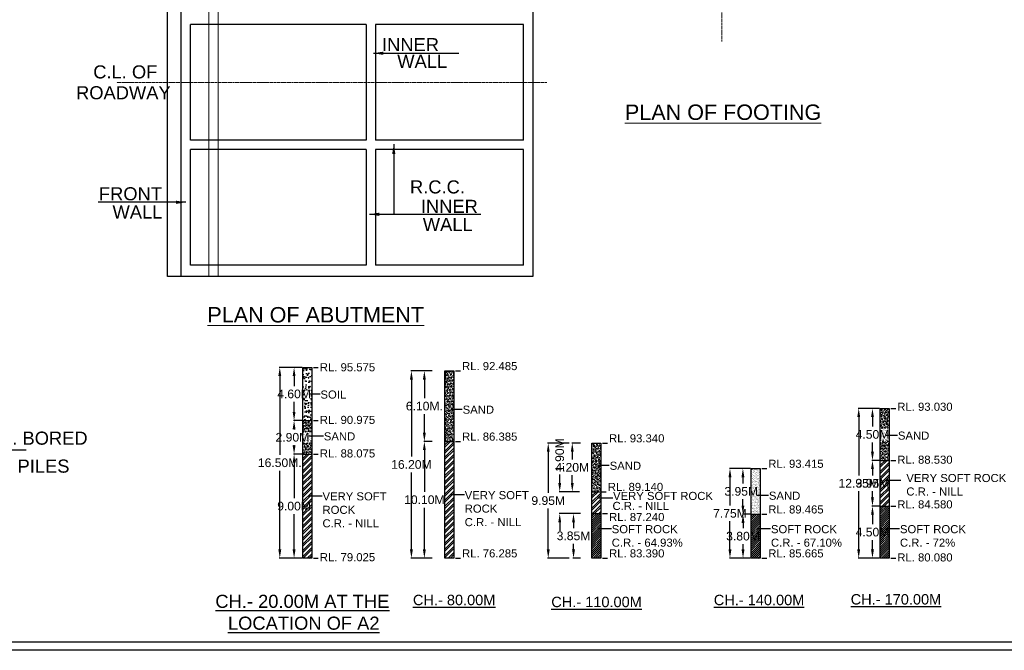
# Model space of a CAD drawing. Header units: inches. Extents: x 4599583 to 28059683, y 2538860 to 28133222513.
# Tile 15 of 89: x 4768288 to 4853412, y 28132837990 to 28132892537. Entities that reach past the tile are written whole.
import ezdxf

# ---------------------------------------------------------------- set-up
doc = ezdxf.new("R2010")
doc.units = ezdxf.units.IN
doc.header["$MEASUREMENT"] = 0
doc.linetypes.add('CENTER', pattern=[2, 1.25, -0.25, 0.25, -0.25])
doc.linetypes.add('DASHED', pattern=[0.75, 0.5, -0.25])
for name, color, linetype, lineweight in [('CEN', 3, 'CENTER', 13), ('STR', 7, 'Continuous', 25), ('SYM', 8, 'Continuous', 5), ('TITLE', 10, 'Continuous', 15)]:
    doc.layers.add(name, color=color, linetype=linetype, lineweight=lineweight)
for name, color, linetype in [('CENTER', 3, 'CENTER'), ('CHNGE', 31, 'Continuous'), ('DRG', 210, 'Continuous'), ('text', 7, 'Continuous')]:
    doc.layers.add(name, color=color, linetype=linetype)
doc.styles.add('ROMANS', font='arial.ttf')
doc.styles.get("Standard").update_dxf_attribs({"font": 'arial.ttf'})
doc.dimstyles.new('ROMANS', dxfattribs={"dimtxt": 1000, "dimasz": 850, "dimexe": 100, "dimexo": 100, "dimgap": 25, "dimtad": 1, "dimdec": 0, "dimzin": 9, "dimdsep": 46, "dimtxsty": 'ROMANS', "dimcen": 325, "dimclrd": 4, "dimclre": 4, "dimclrt": 6, "dimadec": 0, "dimazin": 0, "dimtfac": 1, "dimtdec": 0, "dimtmove": 0, "dimatfit": 3, "dimfxl": 1, "dimtolj": 1, "dimtzin": 9, "dimarcsym": 0})
doc.dimstyles.new('SANJAY', dxfattribs={"dimscale": 2.755, "dimtxt": 20000000001.9985, "dimasz": 42.0275, "dimexe": 15.388, "dimexo": 15.5775, "dimgap": 1.7375, "dimtad": 0, "dimtih": 1, "dimtoh": 1, "dimdec": 0, "dimzin": 0, "dimdsep": 46, "dimtxsty": 'Standard', "dimcen": 4000, "dimclrd": 3, "dimclre": 6, "dimclrt": 1, "dimadec": 0, "dimazin": 0, "dimtfac": 1, "dimtdec": 0, "dimtofl": 0, "dimtmove": 0, "dimatfit": 3, "dimfxl": 1, "dimtolj": 1, "dimtzin": 0, "dimarcsym": 0})
doc.dimstyles.new('Standard$0', dxfattribs={"dimtxt": 60, "dimasz": 60, "dimexe": 60, "dimexo": 60, "dimgap": 25, "dimtad": 0, "dimtih": 1, "dimtoh": 1, "dimlfac": -0.001, "dimzin": 0, "dimdsep": 46, "dimtxsty": 'ROMANS', "dimcen": 30, "dimclrd": 256, "dimclre": 256, "dimclrt": 4, "dimadec": 0, "dimazin": 0, "dimtfac": 1, "dimtix": 1, "dimtofl": 0, "dimtmove": 0, "dimatfit": 0, "dimfxl": 1, "dimtolj": 1, "dimtzin": 0, "dimlwd": -1, "dimlwe": -1, "dimarcsym": 0})

# ---------------------------------------------------------------- blocks, each defined once
blk = doc.blocks.new('*D85')
at = {"layer": 'Defpoints', "color": 0, "transparency": 16777216}
for p in [(4792010, 28132854961), (4792761, 28132854961), (4792761, 28132845961)]:
    blk.add_point(p, dxfattribs=at)
at = {"layer": 'DRG', "color": 4, "lineweight": -2, "transparency": 16777216}
for p, q in [((4792711, 28132854961), (4791960, 28132854961)), ((4792010, 28132854211), (4792010, 28132851144)), ((4792010, 28132846711), (4792010, 28132849778)), ((4792711, 28132845961), (4791960, 28132845961))]:
    blk.add_line(p, q, dxfattribs=at)
at = {"layer": 'DRG', "color": 4, "transparency": 16777216}
for points in [[(4791885, 28132854211), (4792135, 28132854211), (4792010, 28132854961)], [(4791885, 28132846711), (4792135, 28132846711), (4792010, 28132845961)]]:
    blk.add_solid(points, dxfattribs=at)
at = {"layer": 'DRG', "color": 6, "transparency": 16777216, "insert": (4792010, 28132850461), "char_height": 750, "attachment_point": 5, "style": 'ROMANS'}
blk.add_mtext('\\A1;9.00M', dxfattribs=at)
blk = doc.blocks.new('*D86')
at = {"layer": 'Defpoints', "color": 0, "transparency": 16777216}
for p in [(4792010, 28132857861), (4792761, 28132857861), (4792761, 28132854961)]:
    blk.add_point(p, dxfattribs=at)
at = {"layer": 'DRG', "color": 4, "lineweight": -2, "transparency": 16777216}
for p, q in [((4792711, 28132857861), (4791960, 28132857861)), ((4792010, 28132857111), (4792010, 28132857094)), ((4792711, 28132854961), (4791960, 28132854961)), ((4792010, 28132855711), (4792010, 28132855728))]:
    blk.add_line(p, q, dxfattribs=at)
at = {"layer": 'DRG', "color": 4, "transparency": 16777216}
for points in [[(4791885, 28132857111), (4792135, 28132857111), (4792010, 28132857861)], [(4791885, 28132855711), (4792135, 28132855711), (4792010, 28132854961)]]:
    blk.add_solid(points, dxfattribs=at)
at = {"layer": 'DRG', "color": 6, "transparency": 16777216, "insert": (4792010, 28132856411), "char_height": 750, "attachment_point": 5, "style": 'ROMANS'}
blk.add_mtext('\\A1;2.90M.', dxfattribs=at)
blk = doc.blocks.new('*D87')
at = {"layer": 'Defpoints', "color": 0, "transparency": 16777216}
for p in [(4792010, 28132862461), (4792761, 28132862461), (4792761, 28132857861)]:
    blk.add_point(p, dxfattribs=at)
at = {"layer": 'DRG', "color": 4, "lineweight": -2, "transparency": 16777216}
for p, q in [((4792711, 28132862461), (4791960, 28132862461)), ((4792010, 28132861711), (4792010, 28132860844)), ((4792010, 28132858611), (4792010, 28132859478)), ((4792711, 28132857861), (4791960, 28132857861))]:
    blk.add_line(p, q, dxfattribs=at)
at = {"layer": 'DRG', "color": 4, "transparency": 16777216}
for points in [[(4791885, 28132861711), (4792135, 28132861711), (4792010, 28132862461)], [(4791885, 28132858611), (4792135, 28132858611), (4792010, 28132857861)]]:
    blk.add_solid(points, dxfattribs=at)
at = {"layer": 'DRG', "color": 6, "transparency": 16777216, "insert": (4792010, 28132860161), "char_height": 750, "attachment_point": 5, "style": 'ROMANS'}
blk.add_mtext('\\A1;4.60M', dxfattribs=at)
blk = doc.blocks.new('*D88')
at = {"layer": 'Defpoints', "color": 0, "transparency": 16777216}
for p in [(4792268, 28132862461), (4790775, 28132845961), (4792268, 28132845961)]:
    blk.add_point(p, dxfattribs=at)
at = {"layer": 'DRG', "color": 4, "lineweight": -2, "transparency": 16777216}
for p, q in [((4792218, 28132862461), (4790725, 28132862461)), ((4790775, 28132861711), (4790775, 28132854894)), ((4790775, 28132846711), (4790775, 28132853528)), ((4792218, 28132845961), (4790725, 28132845961))]:
    blk.add_line(p, q, dxfattribs=at)
at = {"layer": 'DRG', "color": 4, "transparency": 16777216}
for points in [[(4790650, 28132861711), (4790900, 28132861711), (4790775, 28132862461)], [(4790650, 28132846711), (4790900, 28132846711), (4790775, 28132845961)]]:
    blk.add_solid(points, dxfattribs=at)
at = {"layer": 'DRG', "color": 6, "transparency": 16777216, "insert": (4790775, 28132854211), "char_height": 750, "attachment_point": 5, "style": 'ROMANS'}
blk.add_mtext('\\A1;16.50M.', dxfattribs=at)
blk = doc.blocks.new('*D89')
at = {"layer": 'Defpoints', "color": 0, "transparency": 16777216}
for p in [(4842016, 28132850461), (4842683, 28132850461), (4842683, 28132845961)]:
    blk.add_point(p, dxfattribs=at)
at = {"layer": 'DRG', "color": 4, "lineweight": -2, "transparency": 16777216}
for p, q in [((4842633, 28132850461), (4841966, 28132850461)), ((4842016, 28132849711), (4842016, 28132848894)), ((4842016, 28132846711), (4842016, 28132847528)), ((4842633, 28132845961), (4841966, 28132845961))]:
    blk.add_line(p, q, dxfattribs=at)
at = {"layer": 'DRG', "color": 4, "transparency": 16777216}
for points in [[(4841891, 28132849711), (4842141, 28132849711), (4842016, 28132850461)], [(4841891, 28132846711), (4842141, 28132846711), (4842016, 28132845961)]]:
    blk.add_solid(points, dxfattribs=at)
at = {"layer": 'DRG', "color": 6, "transparency": 16777216, "insert": (4842016, 28132848211), "char_height": 750, "attachment_point": 5, "style": 'ROMANS'}
blk.add_mtext('\\A1;4.50M', dxfattribs=at)
blk = doc.blocks.new('*D90')
at = {"layer": 'Defpoints', "color": 0, "transparency": 16777216}
for p in [(4842016, 28132854411), (4842683, 28132854411), (4842683, 28132850461)]:
    blk.add_point(p, dxfattribs=at)
at = {"layer": 'DRG', "color": 4, "lineweight": -2, "transparency": 16777216}
for p, q in [((4842633, 28132854411), (4841966, 28132854411)), ((4842016, 28132853661), (4842016, 28132853119)), ((4842016, 28132851211), (4842016, 28132851753)), ((4842633, 28132850461), (4841966, 28132850461))]:
    blk.add_line(p, q, dxfattribs=at)
at = {"layer": 'DRG', "color": 4, "transparency": 16777216}
for points in [[(4841891, 28132853661), (4842141, 28132853661), (4842016, 28132854411)], [(4841891, 28132851211), (4842141, 28132851211), (4842016, 28132850461)]]:
    blk.add_solid(points, dxfattribs=at)
at = {"layer": 'DRG', "color": 6, "transparency": 16777216, "insert": (4842016, 28132852436), "char_height": 750, "attachment_point": 5, "style": 'ROMANS'}
blk.add_mtext('\\A1;3.95M', dxfattribs=at)
blk = doc.blocks.new('*D91')
at = {"layer": 'Defpoints', "color": 0, "transparency": 16777216}
for p in [(4842016, 28132858911), (4842683, 28132858911), (4842683, 28132854411)]:
    blk.add_point(p, dxfattribs=at)
at = {"layer": 'DRG', "color": 4, "lineweight": -2, "transparency": 16777216}
for p, q in [((4842633, 28132858911), (4841966, 28132858911)), ((4842016, 28132858161), (4842016, 28132857344)), ((4842016, 28132855161), (4842016, 28132855978)), ((4842633, 28132854411), (4841966, 28132854411))]:
    blk.add_line(p, q, dxfattribs=at)
at = {"layer": 'DRG', "color": 4, "transparency": 16777216}
for points in [[(4841891, 28132858161), (4842141, 28132858161), (4842016, 28132858911)], [(4841891, 28132855161), (4842141, 28132855161), (4842016, 28132854411)]]:
    blk.add_solid(points, dxfattribs=at)
at = {"layer": 'DRG', "color": 6, "transparency": 16777216, "insert": (4842016, 28132856661), "char_height": 750, "attachment_point": 5, "style": 'ROMANS'}
blk.add_mtext('\\A1;4.50M', dxfattribs=at)
blk = doc.blocks.new('*D92')
at = {"layer": 'Defpoints', "color": 0, "transparency": 16777216}
for p in [(4840825, 28132858911), (4842683, 28132858911), (4842683, 28132845961)]:
    blk.add_point(p, dxfattribs=at)
at = {"layer": 'DRG', "color": 4, "lineweight": -2, "transparency": 16777216}
for p, q in [((4842633, 28132858911), (4840775, 28132858911)), ((4840825, 28132858161), (4840825, 28132853119)), ((4840825, 28132846711), (4840825, 28132851753)), ((4842633, 28132845961), (4840775, 28132845961))]:
    blk.add_line(p, q, dxfattribs=at)
at = {"layer": 'DRG', "color": 4, "transparency": 16777216}
for points in [[(4840700, 28132858161), (4840950, 28132858161), (4840825, 28132858911)], [(4840700, 28132846711), (4840950, 28132846711), (4840825, 28132845961)]]:
    blk.add_solid(points, dxfattribs=at)
at = {"layer": 'DRG', "color": 6, "transparency": 16777216, "insert": (4840825, 28132852436), "char_height": 750, "attachment_point": 5, "style": 'ROMANS'}
blk.add_mtext('\\A1;12.95M', dxfattribs=at)
blk = doc.blocks.new('*D93')
at = {"layer": 'Defpoints', "color": 0, "transparency": 16777216}
for p in [(4830822, 28132849761), (4831531, 28132849761), (4831531, 28132845961)]:
    blk.add_point(p, dxfattribs=at)
at = {"layer": 'DRG', "color": 4, "lineweight": -2, "transparency": 16777216}
for p, q in [((4831481, 28132849761), (4830772, 28132849761)), ((4830822, 28132849011), (4830822, 28132848544)), ((4830822, 28132846711), (4830822, 28132847178)), ((4831481, 28132845961), (4830772, 28132845961))]:
    blk.add_line(p, q, dxfattribs=at)
at = {"layer": 'DRG', "color": 4, "transparency": 16777216}
for points in [[(4830697, 28132849011), (4830947, 28132849011), (4830822, 28132849761)], [(4830697, 28132846711), (4830947, 28132846711), (4830822, 28132845961)]]:
    blk.add_solid(points, dxfattribs=at)
at = {"layer": 'DRG', "color": 6, "transparency": 16777216, "insert": (4830822, 28132847861), "char_height": 750, "attachment_point": 5, "style": 'ROMANS'}
blk.add_mtext('\\A1;3.80M', dxfattribs=at)
blk = doc.blocks.new('*D94')
at = {"layer": 'Defpoints', "color": 0, "transparency": 16777216}
for p in [(4830815, 28132853711), (4831531, 28132853711), (4831531, 28132849761)]:
    blk.add_point(p, dxfattribs=at)
at = {"layer": 'DRG', "color": 4, "lineweight": -2, "transparency": 16777216}
for p, q in [((4831481, 28132853711), (4830765, 28132853711)), ((4830815, 28132852961), (4830815, 28132852419)), ((4830815, 28132850511), (4830815, 28132851053)), ((4831481, 28132849761), (4830765, 28132849761))]:
    blk.add_line(p, q, dxfattribs=at)
at = {"layer": 'DRG', "color": 4, "transparency": 16777216}
for points in [[(4830690, 28132852961), (4830940, 28132852961), (4830815, 28132853711)], [(4830690, 28132850511), (4830940, 28132850511), (4830815, 28132849761)]]:
    blk.add_solid(points, dxfattribs=at)
at = {"layer": 'DRG', "color": 6, "transparency": 16777216, "insert": (4830815, 28132851736), "char_height": 750, "attachment_point": 5, "style": 'ROMANS'}
blk.add_mtext('\\A1;3.95M.', dxfattribs=at)
blk = doc.blocks.new('*D95')
at = {"layer": 'Defpoints', "color": 0, "transparency": 16777216}
for p in [(4829695, 28132853711), (4831531, 28132853711), (4831531, 28132845961)]:
    blk.add_point(p, dxfattribs=at)
at = {"layer": 'DRG', "color": 4, "lineweight": -2, "transparency": 16777216}
for p, q in [((4831481, 28132853711), (4829645, 28132853711)), ((4829695, 28132852961), (4829695, 28132850517)), ((4829695, 28132846711), (4829695, 28132849155)), ((4831481, 28132845961), (4829645, 28132845961))]:
    blk.add_line(p, q, dxfattribs=at)
at = {"layer": 'DRG', "color": 4, "transparency": 16777216}
for points in [[(4829570, 28132852961), (4829820, 28132852961), (4829695, 28132853711)], [(4829570, 28132846711), (4829820, 28132846711), (4829695, 28132845961)]]:
    blk.add_solid(points, dxfattribs=at)
at = {"layer": 'DRG', "color": 6, "transparency": 16777216, "insert": (4829695, 28132849836), "char_height": 750, "attachment_point": 5, "style": 'ROMANS'}
blk.add_mtext('\\A1;7.75M', dxfattribs=at)
blk = doc.blocks.new('*D96')
at = {"layer": 'Defpoints', "color": 0, "transparency": 16777216}
for p in [(4803274, 28132856061), (4803990, 28132856061), (4803990, 28132845961)]:
    blk.add_point(p, dxfattribs=at)
at = {"layer": 'DRG', "color": 4, "lineweight": -2, "transparency": 16777216}
for p, q in [((4803940, 28132856061), (4803224, 28132856061)), ((4803274, 28132855311), (4803274, 28132851694)), ((4803274, 28132846711), (4803274, 28132850328)), ((4803940, 28132845961), (4803224, 28132845961))]:
    blk.add_line(p, q, dxfattribs=at)
at = {"layer": 'DRG', "color": 4, "transparency": 16777216}
for points in [[(4803149, 28132855311), (4803399, 28132855311), (4803274, 28132856061)], [(4803149, 28132846711), (4803399, 28132846711), (4803274, 28132845961)]]:
    blk.add_solid(points, dxfattribs=at)
at = {"layer": 'DRG', "color": 6, "transparency": 16777216, "insert": (4803274, 28132851011), "char_height": 750, "attachment_point": 5, "style": 'ROMANS'}
blk.add_mtext('\\A1;10.10M', dxfattribs=at)
blk = doc.blocks.new('*D97')
at = {"layer": 'Defpoints', "color": 0, "transparency": 16777216}
for p in [(4803274, 28132862161), (4803990, 28132862161), (4803990, 28132856061)]:
    blk.add_point(p, dxfattribs=at)
at = {"layer": 'DRG', "color": 4, "lineweight": -2, "transparency": 16777216}
for p, q in [((4803940, 28132862161), (4803224, 28132862161)), ((4803274, 28132861411), (4803274, 28132859794)), ((4803274, 28132856811), (4803274, 28132858428)), ((4803940, 28132856061), (4803224, 28132856061))]:
    blk.add_line(p, q, dxfattribs=at)
at = {"layer": 'DRG', "color": 4, "transparency": 16777216}
for points in [[(4803149, 28132861411), (4803399, 28132861411), (4803274, 28132862161)], [(4803149, 28132856811), (4803399, 28132856811), (4803274, 28132856061)]]:
    blk.add_solid(points, dxfattribs=at)
at = {"layer": 'DRG', "color": 6, "transparency": 16777216, "insert": (4803274, 28132859111), "char_height": 750, "attachment_point": 5, "style": 'ROMANS'}
blk.add_mtext('\\A1;6.10M.', dxfattribs=at)
blk = doc.blocks.new('*D98')
at = {"layer": 'Defpoints', "color": 0, "transparency": 16777216}
for p in [(4802154, 28132862161), (4803990, 28132862161), (4803990, 28132845961)]:
    blk.add_point(p, dxfattribs=at)
at = {"layer": 'DRG', "color": 4, "lineweight": -2, "transparency": 16777216}
for p, q in [((4803940, 28132862161), (4802104, 28132862161)), ((4802154, 28132861411), (4802154, 28132854744)), ((4802154, 28132846711), (4802154, 28132853378)), ((4803940, 28132845961), (4802104, 28132845961))]:
    blk.add_line(p, q, dxfattribs=at)
at = {"layer": 'DRG', "color": 4, "transparency": 16777216}
for points in [[(4802029, 28132861411), (4802279, 28132861411), (4802154, 28132862161)], [(4802029, 28132846711), (4802279, 28132846711), (4802154, 28132845961)]]:
    blk.add_solid(points, dxfattribs=at)
at = {"layer": 'DRG', "color": 6, "transparency": 16777216, "insert": (4802154, 28132854061), "char_height": 750, "attachment_point": 5, "style": 'ROMANS'}
blk.add_mtext('\\A1;16.20M', dxfattribs=at)
blk = doc.blocks.new('*D99')
at = {"layer": 'Defpoints', "color": 0, "transparency": 16777216}
for p in [(4816168, 28132849811), (4816836, 28132849811), (4816836, 28132845961)]:
    blk.add_point(p, dxfattribs=at)
at = {"layer": 'DRG', "color": 4, "lineweight": -2, "transparency": 16777216}
for p, q in [((4816786, 28132849811), (4816118, 28132849811)), ((4816168, 28132849061), (4816168, 28132848569)), ((4816168, 28132846711), (4816168, 28132847203)), ((4816786, 28132845961), (4816118, 28132845961))]:
    blk.add_line(p, q, dxfattribs=at)
at = {"layer": 'DRG', "color": 4, "transparency": 16777216}
for points in [[(4816043, 28132849061), (4816293, 28132849061), (4816168, 28132849811)], [(4816043, 28132846711), (4816293, 28132846711), (4816168, 28132845961)]]:
    blk.add_solid(points, dxfattribs=at)
at = {"layer": 'DRG', "color": 6, "transparency": 16777216, "insert": (4816168, 28132847886), "char_height": 750, "attachment_point": 5, "style": 'ROMANS'}
blk.add_mtext('\\A1;3.85M', dxfattribs=at)
blk = doc.blocks.new('*D100')
at = {"layer": 'Defpoints', "color": 0, "transparency": 16777216}
for p in [(4814977, 28132851711), (4816729, 28132851711), (4816836, 28132849811)]:
    blk.add_point(p, dxfattribs=at)
at = {"layer": 'DRG', "color": 4, "lineweight": -2, "transparency": 16777216}
for p, q in [((4814977, 28132852461), (4814977, 28132853211)), ((4816679, 28132851711), (4814927, 28132851711)), ((4816786, 28132849811), (4814927, 28132849811)), ((4814977, 28132849061), (4814977, 28132848311))]:
    blk.add_line(p, q, dxfattribs=at)
at = {"layer": 'DRG', "color": 4, "transparency": 16777216}
for points in [[(4814852, 28132852461), (4815102, 28132852461), (4814977, 28132851711)], [(4814852, 28132849061), (4815102, 28132849061), (4814977, 28132849811)]]:
    blk.add_solid(points, dxfattribs=at)
at = {"layer": 'DRG', "color": 6, "transparency": 16777216, "insert": (4814977, 28132854870), "char_height": 750, "attachment_point": 5, "rotation": 90, "style": 'ROMANS'}
blk.add_mtext('\\A1;1.90M', dxfattribs=at)
blk = doc.blocks.new('*D101')
at = {"layer": 'Defpoints', "color": 0, "transparency": 16777216}
for p in [(4816062, 28132855911), (4816836, 28132855911), (4816729, 28132851711)]:
    blk.add_point(p, dxfattribs=at)
at = {"layer": 'DRG', "color": 4, "lineweight": -2, "transparency": 16777216}
for p, q in [((4816786, 28132855911), (4816012, 28132855911)), ((4816062, 28132855161), (4816062, 28132854494)), ((4816062, 28132852461), (4816062, 28132853128)), ((4816679, 28132851711), (4816012, 28132851711))]:
    blk.add_line(p, q, dxfattribs=at)
at = {"layer": 'DRG', "color": 4, "transparency": 16777216}
for points in [[(4815937, 28132855161), (4816187, 28132855161), (4816062, 28132855911)], [(4815937, 28132852461), (4816187, 28132852461), (4816062, 28132851711)]]:
    blk.add_solid(points, dxfattribs=at)
at = {"layer": 'DRG', "color": 6, "transparency": 16777216, "insert": (4816062, 28132853811), "char_height": 750, "attachment_point": 5, "style": 'ROMANS'}
blk.add_mtext('\\A1;4.20M', dxfattribs=at)
blk = doc.blocks.new('*D102')
at = {"layer": 'Defpoints', "color": 0, "transparency": 16777216}
for p in [(4813983, 28132855911), (4815841, 28132855911), (4815841, 28132845961)]:
    blk.add_point(p, dxfattribs=at)
at = {"layer": 'DRG', "color": 4, "lineweight": -2, "transparency": 16777216}
for p, q in [((4815791, 28132855911), (4813933, 28132855911)), ((4813983, 28132855161), (4813983, 28132851619)), ((4813983, 28132846711), (4813983, 28132850253)), ((4815791, 28132845961), (4813933, 28132845961))]:
    blk.add_line(p, q, dxfattribs=at)
at = {"layer": 'DRG', "color": 4, "transparency": 16777216}
for points in [[(4813858, 28132855161), (4814108, 28132855161), (4813983, 28132855911)], [(4813858, 28132846711), (4814108, 28132846711), (4813983, 28132845961)]]:
    blk.add_solid(points, dxfattribs=at)
at = {"layer": 'DRG', "color": 6, "transparency": 16777216, "insert": (4813983, 28132850936), "char_height": 750, "attachment_point": 5, "style": 'ROMANS'}
blk.add_mtext('\\A1;9.95M', dxfattribs=at)

msp = doc.modelspace()

# ---------------------------------------------------------------- hatches: boundary and pattern name
at = {"layer": 'text'}
h = msp.add_hatch(dxfattribs=at)
h.set_pattern_fill('AR-CONC', color=0, scale=100, style=0)
h.set_pattern_definition([(50, (4526993.6, 28133271885.7), (717.2602, -62.7521), [75, -825]), (355, (4526993.6, 28133271885.7), (-138.7513, 752.1921), [60, -660]), (100.4514, (4527053.4, 28133271880.46), (578.5094, 689.4395), [63.7402, -701.1421]), (46.1842, (4526993.6, 28133272085.7), (1067.241, -165.519), [112.5, -1237.5]), (96.6356, (4527082.5, 28133272071.9), (934.6627, 974.1179), [95.6103, -1051.713]), (351.1842, (4526993.6, 28133272085.7), (934.662, 974.1186), [90, -990]), (21, (4527093.6, 28133272035.7), (596.90705, -402.6189), [75, -825]), (326, (4527093.6, 28133272035.7), (243.3153, 725.15), [60, -660]), (71.4514, (4527143.34, 28133272002.1), (840.2226, 322.5305), [63.7402, -701.1421]), (37.5, (4526993.6, 28133271885.69), (12.15986, 332.89385), [0, -652, 0, -670, 0, -662.5]), (7.5, (4526993.6, 28133271885.7), (263.06954, 394.4117), [0, -382, 0, -637, 0, -252.5]), (327.5, (4526770.6, 28133271885.69), (533.82244, -22.55487), [0, -250, 0, -780, 0, -1035]), (317.5, (4526670.6, 28133271885.7), (583.18617, 100.105), [0, -325, 0, -518, 0, -735])])
h.paths.add_polyline_path([(4793533.498, 28132862461.074), (4792761.369, 28132862461.074), (4792761.369, 28132857861.074), (4793533.498, 28132857861.074)])
h = msp.add_hatch(dxfattribs=at)
h.set_pattern_fill('AR-SAND', color=0, scale=100, style=0)
h.set_pattern_definition([(37.5, (4515820.93, 28133257906.12), (-6.299336, 192.682377), [0, -152, 0, -170, 0, -162.5]), (7.5, (4515820.93, 28133257906.12), (176.97767, 282.2146), [0, -82, 0, -137, 0, -52.5]), (327.5, (4515697.93, 28133257906.12), (311.414186, 0.565905), [0, -50, 0, -180, 0, -235]), (317.5, (4515697.93, 28133257906.12), (300.61266, 87.76756), [0, -25, 0, -118, 0, -135])])
h.paths.add_polyline_path([(4805055.564, 28132856061.074), (4805827.693, 28132856061.074), (4805827.693, 28132862161.074), (4805055.564, 28132862161.074)])
h = msp.add_hatch(dxfattribs=at)
h.set_pattern_fill('AR-SAND', color=0, scale=100, style=0)
h.set_pattern_definition([(37.5, (4560539.15, 28133271885.69), (-6.299336, 192.682377), [0, -152, 0, -170, 0, -162.5]), (7.5, (4560539.15, 28133271885.69), (176.97767, 282.2146), [0, -82, 0, -137, 0, -52.5]), (327.5, (4560416.15, 28133271885.69), (311.414186, 0.565905), [0, -50, 0, -180, 0, -235]), (317.5, (4560416.15, 28133271885.69), (300.61266, 87.76756), [0, -25, 0, -118, 0, -135])])
h.paths.add_polyline_path([(4843455.484, 28132858911.074), (4842683.355, 28132858911.074), (4842683.355, 28132854411.074), (4843455.484, 28132854411.074)])
h = msp.add_hatch(dxfattribs=at)
h.set_pattern_fill('AR-SAND', color=0, scale=100, style=0)
h.set_pattern_definition([(37.5, (4526993.6, 28133271885.69), (-6.299336, 192.682377), [0, -152, 0, -170, 0, -162.5]), (7.5, (4526993.6, 28133271885.69), (176.97767, 282.2146), [0, -82, 0, -137, 0, -52.5]), (327.5, (4526870.6, 28133271885.69), (311.414186, 0.565905), [0, -50, 0, -180, 0, -235]), (317.5, (4526870.6, 28133271885.69), (300.61266, 87.76756), [0, -25, 0, -118, 0, -135])])
h.paths.add_polyline_path([(4792761.369, 28132854961.074), (4793533.498, 28132854961.074), (4793533.498, 28132857861.074), (4792761.369, 28132857861.074)])
h = msp.add_hatch(dxfattribs=at)
h.set_pattern_fill('ANSI32', color=0, scale=1000, style=0)
h.set_pattern_definition([(45, (4501978.05, 28133235737.95), (-265.16504, 265.16504), []), (45, (4502154.83, 28133235737.95), (-265.16504, 265.16504), [])])
h.paths.add_polyline_path([(4805827.693, 28132856061.074), (4805055.564, 28132856061.074), (4805055.564, 28132845961.074), (4805827.693, 28132845961.074)])
h = msp.add_hatch(dxfattribs=at)
h.set_pattern_fill('AR-SAND', color=0, scale=100, style=0)
h.set_pattern_definition([(37.5, (4500611.37, 28133271885.69), (-6.299336, 192.682377), [0, -152, 0, -170, 0, -162.5]), (7.5, (4500611.37, 28133271885.69), (176.97767, 282.21461), [0, -82, 0, -137, 0, -52.5]), (327.5, (4500488.37, 28133271885.69), (311.414186, 0.565905), [0, -50, 0, -180, 0, -235]), (317.5, (4500488.37, 28133271885.69), (300.61266, 87.76756), [0, -25, 0, -118, 0, -135])])
h.paths.add_polyline_path([(4817765.88, 28132851711.074), (4818538.009, 28132851711.074), (4818538.009, 28132855911.074), (4817765.88, 28132855911.074)])
h = msp.add_hatch(dxfattribs=at)
h.set_pattern_fill('ANSI32', color=0, scale=1000, style=0)
h.set_pattern_definition([(45, (4526993.6, 28133271885.7), (-265.16504, 265.16504), []), (45, (4527170.37, 28133271885.7), (-265.16504, 265.16504), [])])
h.paths.add_polyline_path([(4792761.369, 28132845961.074), (4793533.498, 28132845961.074), (4793533.498, 28132854961.074), (4792761.369, 28132854961.074)])
h = msp.add_hatch(dxfattribs=at)
h.set_pattern_fill('ANSI32', color=0, scale=1000, style=0)
h.set_pattern_definition([(45, (4560539.15, 28133271885.7), (-265.16504, 265.16504), []), (45, (4560715.93, 28133271885.7), (-265.16504, 265.16504), [])])
h.paths.add_polyline_path([(4842683.355, 28132850461.074), (4843455.484, 28132850461.074), (4843455.484, 28132854411.074), (4842683.355, 28132854411.074)])
h = msp.add_hatch(dxfattribs=at)
h.set_pattern_fill('AR-SAND', color=0, scale=100, style=0)
h.set_pattern_definition([(37.5, (4531844.16, 28133271885.69), (-6.299336, 192.682377), [0, -152, 0, -170, 0, -162.5]), (7.5, (4531844.16, 28133271885.69), (176.97767, 282.21461), [0, -82, 0, -137, 0, -52.5]), (327.5, (4531721.16, 28133271885.69), (311.414186, 0.565905), [0, -50, 0, -180, 0, -235]), (317.5, (4531721.16, 28133271885.69), (300.61266, 87.76756), [0, -25, 0, -118, 0, -135])])
h.paths.add_polyline_path([(4832303.313, 28132853711.074), (4831531.184, 28132853711.074), (4831531.184, 28132849761.074), (4832303.313, 28132849761.074)])
h = msp.add_hatch(dxfattribs=at)
h.set_pattern_fill('ANSI32', color=0, scale=1000, style=0)
h.set_pattern_definition([(45, (4500611.37, 28133271885.7), (-265.16504, 265.16504), []), (45, (4500788.14, 28133271885.7), (-265.16504, 265.16504), [])])
h.paths.add_polyline_path([(4817765.88, 28132849811.074), (4818538.009, 28132849811.074), (4818538.009, 28132851711.074), (4817765.88, 28132851711.074)])
h = msp.add_hatch(dxfattribs=at)
h.set_pattern_fill('ANSI31', color=0, scale=1000, style=0)
h.set_pattern_definition([(45, (4500611.37, 28133271885.69), (-88.388348, 88.388348), [])])
h.paths.add_polyline_path([(4817765.88, 28132845961.074), (4818538.009, 28132845961.074), (4818538.009, 28132849811.074), (4817765.88, 28132849811.074)])
h = msp.add_hatch(dxfattribs=at)
h.set_pattern_fill('ANSI31', color=0, scale=1000, style=0)
h.set_pattern_definition([(45, (4560539.15, 28133271885.69), (-88.388348, 88.388348), [])])
h.paths.add_polyline_path([(4843455.484, 28132850461.074), (4842683.355, 28132850461.074), (4842683.355, 28132845961.074), (4843455.484, 28132845961.074)])
h = msp.add_hatch(dxfattribs=at)
h.set_pattern_fill('ANSI31', color=0, scale=1000, style=0)
h.set_pattern_definition([(45, (4531844.16, 28133271885.69), (-88.388348, 88.388348), [])])
h.paths.add_polyline_path([(4832303.313, 28132849761.074), (4831531.184, 28132849761.074), (4831531.184, 28132845961.074), (4832303.313, 28132845961.074)])

# ---------------------------------------------------------------- linework, layer by layer
at = {"layer": 'CEN', "ltscale": 150}
for p, q in [((4828983.199, 28132913571.996), (4828983.199, 28132890642.136)), ((4813867.765, 28132887115.58), (4776661.472, 28132887115.58))]:
    msp.add_line(p, q, dxfattribs=at)
at = {"layer": 'CENTER', "color": 0, "linetype": 'Continuous'}
msp.add_lwpolyline([(4599583.245, 28133045717.462), (4917789.681, 28133045717.462), (4917789.681, 28132837989.552), (4599583.245, 28132837989.552)], close=True, dxfattribs=at)
at = {"layer": 'CHNGE', "color": 50}
msp.add_lwpolyline([(4600293.869, 28133045006.838), (4917079.057, 28133045006.838), (4917079.057, 28132838700.176), (4600293.869, 28132838700.176)], close=True, dxfattribs=at)
at = {"layer": 'STR', "ltscale": 200}
for p, q in [((4781054.395, 28132870314.91), (4781054.395, 28132903914.574)), ((4782254.376, 28132870314.91), (4782254.376, 28132903914.574)), ((4812654.18, 28132903914.574), (4812654.18, 28132870314.91)), ((4783054.368, 28132882114.792), (4783054.368, 28132892114.692)), ((4798254.41, 28132892114.692), (4783054.368, 28132892114.692)), ((4811854.188, 28132892114.692), (4799054.399, 28132892114.692)), ((4811854.188, 28132882114.792), (4811854.188, 28132892114.692)), ((4798254.442, 28132882114.792), (4783054.368, 28132882114.792)), ((4783054.368, 28132871314.9), (4783054.368, 28132881314.8)), ((4798254.445, 28132881314.8), (4783054.368, 28132881314.8)), ((4811854.188, 28132882114.792), (4799054.428, 28132882114.792)), ((4811854.188, 28132881314.8), (4799054.431, 28132881314.8)), ((4811854.188, 28132871314.9), (4811854.188, 28132881314.8)), ((4798254.477, 28132871314.9), (4783054.368, 28132871314.9)), ((4811854.188, 28132871314.9), (4799054.46, 28132871314.9)), ((4782254.376, 28132870314.91), (4781054.395, 28132870314.91)), ((4812654.18, 28132870314.91), (4782254.376, 28132870314.91))]:
    msp.add_line(p, q, dxfattribs=at)
at = {"layer": 'STR', "ltscale": 20}
for p, q in [((4798254.41, 28132892114.692), (4798254.442, 28132882114.792)), ((4799054.399, 28132892114.692), (4799054.428, 28132882114.792)), ((4798254.445, 28132881314.8), (4798254.477, 28132871314.9)), ((4799054.431, 28132881314.8), (4799054.46, 28132871314.9))]:
    msp.add_line(p, q, dxfattribs=at)
at = {"layer": 'SYM', "linetype": 'DASHED', "ltscale": 80}
for p, q in [((4784654.367, 28132903914.574), (4784654.367, 28132870314.91)), ((4785454.359, 28132903914.574), (4785454.359, 28132870314.91))]:
    msp.add_line(p, q, dxfattribs=at)
at = {"layer": 'text', "color": 0}
for points in [[(4792761.369, 28132862461.074), (4793533.498, 28132862461.074), (4793533.498, 28132845961.074), (4792761.369, 28132845961.074)], [(4805055.564, 28132862161.074), (4805827.693, 28132862161.074), (4805827.693, 28132845961.074), (4805055.564, 28132845961.074)], [(4842683.355, 28132858911.074), (4843455.484, 28132858911.074), (4843455.484, 28132845961.074), (4842683.355, 28132845961.074)], [(4817765.88, 28132855911.074), (4818538.009, 28132855911.074), (4818538.009, 28132845961.074), (4817765.88, 28132845961.074)], [(4831531.184, 28132853711.074), (4832303.313, 28132853711.074), (4832303.313, 28132845961.074), (4831531.184, 28132845961.074)]]:
    msp.add_lwpolyline(points, close=True, dxfattribs=at)
for points in [[(4793680.115, 28132862461.074), (4794107.02, 28132862461.074)], [(4805974.311, 28132862161.074), (4806401.216, 28132862161.074)], [(4843602.102, 28132858911.074), (4844029.007, 28132858911.074)], [(4792761.369, 28132857861.074), (4793533.498, 28132857861.074)], [(4793680.115, 28132857861.074), (4794107.02, 28132857861.074)], [(4805055.564, 28132856061.074), (4805827.693, 28132856061.074)], [(4805974.311, 28132856061.074), (4806401.216, 28132856061.074)], [(4818684.626, 28132855911.074), (4819111.531, 28132855911.074)], [(4792761.369, 28132854961.074), (4793533.498, 28132854961.074)], [(4793680.115, 28132854961.074), (4794107.02, 28132854961.074)], [(4842683.355, 28132854411.074), (4843455.484, 28132854411.074)], [(4843602.102, 28132854411.074), (4844029.007, 28132854411.074)], [(4832449.931, 28132853711.074), (4832876.836, 28132853711.074)], [(4817765.88, 28132851711.074), (4818538.009, 28132851711.074)], [(4818578.078, 28132851711.074), (4819004.983, 28132851711.074)], [(4817765.88, 28132849811.074), (4818538.009, 28132849811.074)], [(4818684.626, 28132849811.074), (4819111.531, 28132849811.074)], [(4842683.355, 28132850461.074), (4843455.484, 28132850461.074)], [(4843602.102, 28132850461.074), (4844029.007, 28132850461.074)], [(4831531.184, 28132849761.074), (4832303.313, 28132849761.074)], [(4832449.931, 28132849761.074), (4832876.836, 28132849761.074)], [(4793680.115, 28132845961.074), (4794107.02, 28132845961.074)], [(4805974.311, 28132845961.074), (4806401.216, 28132845961.074)], [(4818684.626, 28132845961.074), (4819111.531, 28132845961.074)], [(4832449.931, 28132845961.074), (4832876.836, 28132845961.074)], [(4843602.102, 28132845961.074), (4844029.007, 28132845961.074)]]:
    msp.add_lwpolyline(points, dxfattribs=at)

# ---------------------------------------------------------------- texts
at = {"layer": 'text', "color": 6, "style": 'ROMANS'}
for s, p in [('INNER', (4799614.104, 28132889813.737)), (' WALL', (4800491.452, 28132888368.883)), ('C.L. OF', (4774647.844, 28132887453.046)), (' ROADWAY', (4772720.628, 28132885652.039)), ('FRONT', (4775135.201, 28132876912.845)), ('R.C.C. ', (4802031.075, 28132877504.766)), ('WALL', (4776313.542, 28132875334.861)), (' INNER', (4802532.871, 28132875822.943)), (' WALL', (4802699, 28132874257.3)), ('4  NOS. R.C.C. BORED ', (4757271.897, 28132855774.733)), ('CAST IN SITU PILES', (4757373.615, 28132853354.993))]:
    msp.add_text(s, height=1133.322, dxfattribs=at).set_placement(p)
at = {"layer": 'text', "color": 50, "style": 'ROMANS'}
for s, p in [('VERY SOFT ROCK', (4819584.76, 28132850992.545)), ('C.R. - NILL', (4819540.353, 28132850128.941))]:
    msp.add_text(s, height=700, dxfattribs=at).set_placement(p)
at = {"layer": 'text', "color": 50, "char_height": 700, "attachment_point": 1, "style": 'ROMANS'}
for s, insert, width in [('RL. 95.575', (4794236.649, 28132862823.304), 7312.62692), ('RL. 92.485', (4806530.844, 28132862925.304), 7312.62692), ('SOIL', (4794289.968, 28132860461.946), 7312.62692), ('RL. 93.030', (4844158.635, 28132859408.304), 7312.62692), ('SAND', (4806584.164, 28132859154.537), 7312.62692), ('RL. 90.975', (4794236.649, 28132858270.304), 7312.62692), ('SAND', (4794581.508, 28132856846.35), 7312.62692), ('RL. 86.385', (4806530.844, 28132856825.304), 7312.62692), ('RL. 93.340', (4819241.159, 28132856675.304), 7312.62692), ('SAND', (4844211.955, 28132856911.946), 7312.62692), ('RL. 88.075', (4794236.649, 28132855370.804), 7312.62692), ('SAND', (4819294.479, 28132854303.659), 7312.62692), ('RL. 93.415', (4833006.464, 28132854475.304), 7312.62692), ('RL. 88.530', (4844158.635, 28132854828.804), 7312.62692), ('VERY SOFT ROCK\\PC.R. - NILL', (4844942.033, 28132853243.368), 9037.74261), ('RL. 89.140', (4819134.611, 28132852475.304), 7312.62692), ('VERY SOFT ROCK\\PC.R. - NILL', (4794466.721, 28132851658.23), 7312.62692), ('VERY SOFT ROCK\\PC.R. - NILL', (4806760.916, 28132851763.274), 7312.62692), ('SAND', (4833059.783, 28132851711.946), 7312.62692), ('RL. 84.580', (4844158.635, 28132850964.304), 7312.62692), ('RL. 87.240', (4819241.159, 28132849870.466), 7312.62692), ('RL. 89.465', (4833006.464, 28132850525.304), 7312.62692), ('SOFT ROCK\\PC.R. - 64.93%', (4819471.232, 28132848819.302), 7312.62692), ('SOFT ROCK\\PC.R. - 67.10%', (4833236.536, 28132848819.302), 7312.62692), ('SOFT ROCK\\PC.R. - 72%', (4844388.707, 28132848819.302), 7746.06802), ('RL. 79.025', (4794236.649, 28132846394.304), 7312.62692), ('RL. 76.285', (4806530.844, 28132846725.304), 7312.62692), ('RL. 83.390', (4819241.159, 28132846725.304), 7312.62692), ('RL. 85.665', (4833006.464, 28132846725.304), 7312.62692), ('RL. 80.080', (4844158.635, 28132846375.304), 7312.62692)]:
    msp.add_mtext(s, dxfattribs=dict(at, insert=insert, width=width))
at = {"layer": 'text', "color": 6, "insert": (4785173.275, 28132842793.762), "char_height": 1133.322, "width": 19031.84716, "attachment_point": 1, "style": 'ROMANS'}
msp.add_mtext('\\pxi0.02755;{\\LCH.- 20.00M AT THE \\P\\pi0.98867;LOCATION OF A2}', dxfattribs=at)
at = {"layer": 'text', "color": 6, "char_height": 900, "attachment_point": 1, "style": 'ROMANS'}
for s, insert in [('\\pxqc;{\\LCH.- 80.00M}', (4800372.341, 28132842793.762)), ('\\pxqc;{\\LCH.- 110.00M}', (4812682.096, 28132842623.262)), ('\\pxqc;{\\LCH.- 140.00M }', (4826731.885, 28132842793.762)), ('\\pxqc;{\\LCH.- 170.00M}', (4838566.817, 28132842850.595))]:
    msp.add_mtext_dynamic_manual_height_columns(s, width=10955.96493, gutter_width=3000, heights=[0], dxfattribs=dict(at, insert=insert))
at = {"layer": 'TITLE', "color": 200, "linetype": 'Continuous', "style": 'ROMANS'}
for s, p in [('%%UPLAN OF FOOTING', (4820615.725, 28132883866.651)), ('%%UPLAN OF ABUTMENT', (4784514.844, 28132866347.156))]:
    msp.add_text(s, height=1333.32, dxfattribs=at).set_placement(p)

# ---------------------------------------------------------------- dimensions: what is measured, and where the dimension line sits
at = {"layer": 'DRG'}
for base, p1, p2, text, picture, middle in [((4790775.357, 28132845961.074), (4792267.638, 28132862461.074), (4792267.638, 28132845961.074), '16.50M.', '*D88', (4790775.357, 28132854211.074)), ((4792009.694, 28132862461.074), (4792761.369, 28132857861.074), (4792761.369, 28132862461.074), '4.60M', '*D87', (4792009.694, 28132860161.074)), ((4802153.528, 28132862161.074), (4803989.55, 28132845961.074), (4803989.55, 28132862161.074), '16.20M', '*D98', (4802153.528, 28132854061.074)), ((4803273.813, 28132862161.074), (4803989.55, 28132856061.074), (4803989.55, 28132862161.074), '6.10M.', '*D97', (4803273.813, 28132859111.074)), ((4840824.936, 28132858911.074), (4842683.355, 28132845961.074), (4842683.355, 28132858911.074), '12.95M', '*D92', (4840824.936, 28132852436.074)), ((4842015.782, 28132858911.074), (4842683.355, 28132854411.074), (4842683.355, 28132858911.074), '4.50M', '*D91', (4842015.782, 28132856661.074)), ((4803273.813, 28132856061.074), (4803989.55, 28132845961.074), (4803989.55, 28132856061.074), '10.10M', '*D96', (4803273.813, 28132851011.074)), ((4813983.054, 28132855911.074), (4815841.473, 28132845961.074), (4815841.473, 28132855911.074), '9.95M', '*D102', (4813983.054, 28132850936.074)), ((4816061.733, 28132855911.074), (4816729.307, 28132851711.074), (4816835.855, 28132855911.074), '4.20M', '*D101', (4816061.733, 28132853811.074)), ((4792009.694, 28132854961.074), (4792761.369, 28132845961.074), (4792761.369, 28132854961.074), '9.00M', '*D85', (4792009.694, 28132850461.074)), ((4842015.782, 28132854411.074), (4842683.355, 28132850461.074), (4842683.355, 28132854411.074), '3.95M', '*D90', (4842015.782, 28132852436.074)), ((4829695.162, 28132853711.074), (4831531.184, 28132845961.074), (4831531.184, 28132853711.074), '7.75M', '*D95', (4829695.162, 28132849836.074)), ((4830815.447, 28132853711.074), (4831531.184, 28132849761.074), (4831531.184, 28132853711.074), '3.95M.', '*D94', (4830815.447, 28132851736.074)), ((4816168.282, 28132849811.074), (4816835.855, 28132845961.074), (4816835.855, 28132849811.074), '3.85M', '*D99', (4816168.282, 28132847886.074)), ((4842015.782, 28132850461.074), (4842683.355, 28132845961.074), (4842683.355, 28132850461.074), '4.50M', '*D89', (4842015.782, 28132848211.074))]:
    dim = msp.add_linear_dim(base=base, p1=p1, p2=p2, angle=90, text=text, dimstyle='Standard$0', override={"dimscale": 1, "dimtxt": 750, "dimasz": 750, "dimexe": 50, "dimexo": 50, "dimgap": 300, "dimtoh": 0, "dimtxsty": 'ROMANS', "dimsah": 1, "dimcen": 0.09, "dimdle": 0, "dimclrd": 4, "dimclre": 4, "dimclrt": 6, "dimtm": 0, "dimlwd": 65534, "dimlwe": 65534}, dxfattribs=at)
    dim.commit()
    dim.dimension.update_dxf_attribs({"geometry": picture, "text_midpoint": middle})
for base, p1, p2, text, picture, middle in [((4792009.694, 28132857861.074), (4792761.369, 28132854961.074), (4792761.369, 28132857861.074), '2.90M.', '*D86', (4792009.694, 28132856411.074)), ((4814977.436, 28132851711.074), (4816835.855, 28132849811.074), (4816729.307, 28132851711.074), '1.90M', '*D100', (4814977.436, 28132854870.385)), ((4830822.299, 28132849761.074), (4831531.184, 28132845961.074), (4831531.184, 28132849761.074), '3.80M', '*D93', (4830822.299, 28132847861.074))]:
    dim = msp.add_linear_dim(base=base, p1=p1, p2=p2, angle=90, text=text, dimstyle='Standard$0', override={"dimscale": 1, "dimtxt": 750, "dimasz": 750, "dimexe": 50, "dimexo": 50, "dimgap": 300, "dimtoh": 0, "dimtxsty": 'ROMANS', "dimsah": 1, "dimcen": 0.09, "dimdle": 0, "dimclrd": 4, "dimclre": 4, "dimclrt": 6, "dimtm": 0, "dimlwd": 65534, "dimlwe": 65534}, dxfattribs=at)
    dim.commit()
    dim.dimension.update_dxf_attribs({"geometry": picture, "text_midpoint": middle, "dimtype": 160})

# ---------------------------------------------------------------- leaders
at = {"layer": 'CENTER', "color": 0, "linetype": 'Continuous'}
for points in [[(4798880.755, 28132889633.206), (4806266.91, 28132889633.206)], [(4800630.257, 28132881762.714), (4800630.257, 28132875702.176)], [(4782640.781, 28132876743.442), (4775067.696, 28132876743.442)], [(4798524.781, 28132875702.176), (4808166.902, 28132875702.176)], [(4753536.388, 28132857726.463), (4757362.189, 28132855336.448), (4768843.465, 28132855336.448)]]:
    msp.add_leader(points, dimstyle='ROMANS', override={"dimlfac": 0.333333, "dimfxl": 100, "dimfxlon": 1}, dxfattribs=at)
at = {"layer": 'text', "color": 0, "annotation_type": 0, "has_hookline": 1, "hookline_direction": 0}
for points, text_width in [([(4793290.443, 28132860161.946), (4794259.968, 28132860161.946)], 2149.659), ([(4805584.638, 28132858854.537), (4806554.164, 28132858854.537)], 2620.941), ([(4843212.429, 28132856611.946), (4844181.955, 28132856611.946)], 2620.941), ([(4793274.484, 28132856546.35), (4794551.508, 28132856546.35)], 2620.941), ([(4818294.954, 28132854003.659), (4819264.479, 28132854003.659)], 2620.941), ([(4805548.719, 28132851463.274), (4806730.916, 28132851463.274)], 5518.349), ([(4793254.523, 28132851358.23), (4794436.721, 28132851358.23)], 5518.349), ([(4832060.258, 28132851411.946), (4833029.783, 28132851411.946)], 2620.941), ([(4818259.034, 28132848519.302), (4819441.232, 28132848519.302)], 6032.606), ([(4832024.339, 28132848519.302), (4833206.536, 28132848519.302)], 6032.606), ([(4843176.51, 28132848519.302), (4844358.707, 28132848519.302)], 5658.731)]:
    msp.add_leader(points, dimstyle='SANJAY', override={"dimscale": 1, "dimtxt": 400, "dimasz": 300, "dimexe": 200, "dimexo": 200, "dimgap": 30, "dimtih": 0, "dimtoh": 0, "dimlfac": 0.5, "dimcen": -1000, "dimclre": 0, "dimclrt": 7}, dxfattribs=dict(at, text_width=text_width))
at = {"layer": 'text', "color": 0}
for points in [[(4843196.471, 28132852716.642), (4844473.495, 28132852716.642)], [(4818278.995, 28132851178.234), (4819556.019, 28132851178.234)]]:
    msp.add_leader(points, dimstyle='SANJAY', override={"dimscale": 1, "dimtxt": 400, "dimasz": 300, "dimexe": 200, "dimexo": 200, "dimgap": 30, "dimtih": 0, "dimtoh": 0, "dimlfac": 0.5, "dimcen": -1000, "dimclre": 0, "dimclrt": 7}, dxfattribs=at)

doc.saveas('drawing.dxf')
